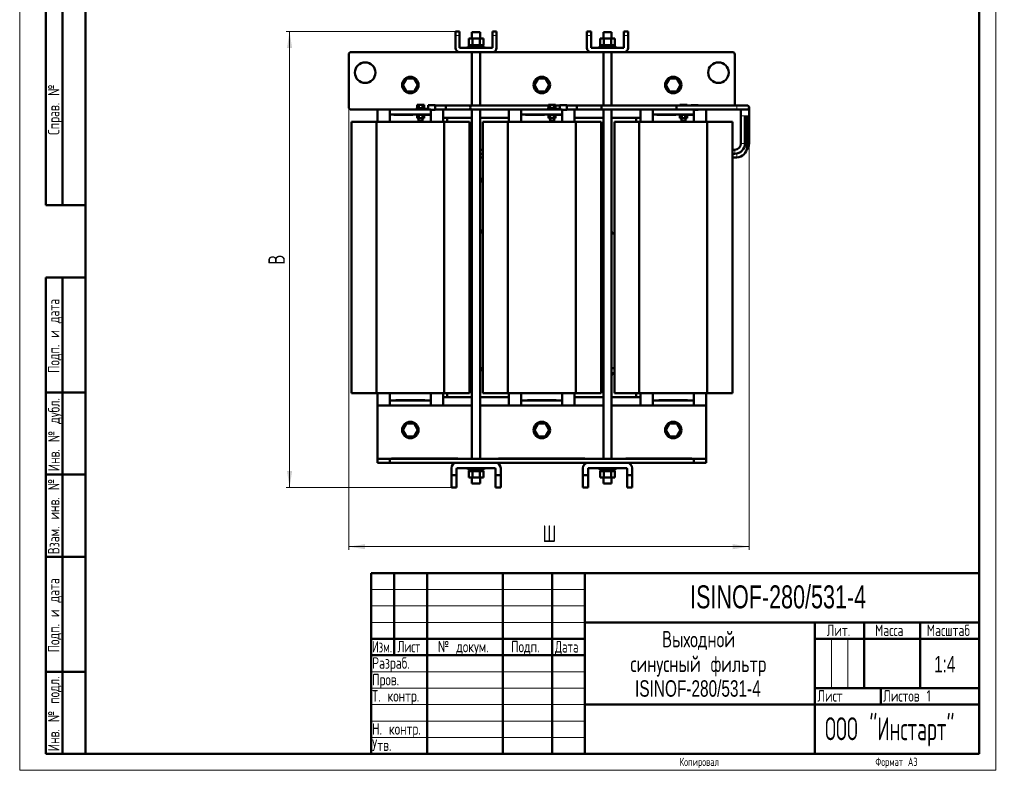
# Model space of a CAD drawing. Header units: millimetres. Extents: x 0 to 1198, y 0 to 1680.
# Tile 1 of 2: x 0 to 1198, y 0 to 914. Entities that reach past the tile are written whole.
import ezdxf

# ---------------------------------------------------------------- set-up
doc = ezdxf.new("R2010")
doc.units = ezdxf.units.MM
doc.header["$LTSCALE"] = 4
doc.linetypes.add('SLD-Сплошная', pattern=[0])
doc.styles.add('SLDTEXTSTYLE0', font='TXT', dxfattribs={"width": 0.7})
doc.styles.add('SLDTEXTSTYLE1', font='TXT', dxfattribs={"width": 0.7, "bigfont": 'bigfont'})
doc.styles.add('SLDTEXTSTYLE2', font='TXT', dxfattribs={"width": 0.705079, "bigfont": 'bigfont'})
doc.styles.add('SLDTEXTSTYLE3', font='TXT', dxfattribs={"width": 0.648852, "bigfont": 'bigfont'})
doc.styles.add('SLDTEXTSTYLE4', font='TXT', dxfattribs={"width": 0.632021, "bigfont": 'bigfont'})
doc.styles.add('SLDTEXTSTYLE5', font='TXT', dxfattribs={"width": 0.625377, "bigfont": 'bigfont'})
doc.styles.add('SLDTEXTSTYLE6', font='TXT', dxfattribs={"width": 0.583291, "bigfont": 'bigfont'})
doc.dimstyles.new('SLDDIMSTYLE0', dxfattribs={"dimtxt": 20, "dimasz": 20, "dimexe": 0, "dimexo": 0.0625, "dimgap": 5, "dimtad": 2, "dimdec": 1, "dimrnd": 1e-09, "dimzin": 12, "dimdsep": 46, "dimtxsty": 'SLDTEXTSTYLE0', "dimsah": 1, "dimcen": 0.09, "dimadec": 0, "dimazin": 3, "dimtfac": 1, "dimtdec": 3, "dimtofl": 0, "dimtmove": 0, "dimatfit": 3, "dimfxl": 1, "dimfrac": 2, "dimtolj": 1, "dimtzin": 12, "dimarcsym": 0})

# ---------------------------------------------------------------- blocks, each defined once
blk = doc.blocks.new('SW_NOTE_0')
at = {"color": 0, "linetype": 'Continuous', "lineweight": 0, "char_height": 20, "attachment_point": 2}
for s, insert, style in [('Выходной', (46.2, 25.7), 'SLDTEXTSTYLE1'), ('синусный фильтр', (45.9, -4.3), 'SLDTEXTSTYLE1'), ('ISINOF-280/531-4', (45.4, -34.3), 'SLDTEXTSTYLE0')]:
    blk.add_mtext(s, dxfattribs=dict(at, insert=insert, style=style))
blk = doc.blocks.new('_D')
at = {"color": 7, "linetype": 'SLD-Сплошная', "lineweight": 0}
for p, q in [((400.5, 807.1), (400.5, 268.2)), ((887.8, 762.8), (887.8, 268.2)), ((400.5, 272.2), (887.8, 272.2))]:
    blk.add_line(p, q, dxfattribs=at)
at = {"color": 7, "linetype": 'SLD-Сплошная', "lineweight": 18}
for points in [[(400.5, 272.2), (420.5, 269.1), (420.5, 275.3)], [(887.8, 272.2), (867.8, 275.3), (867.8, 269.1)]]:
    blk.add_solid(points, dxfattribs=at)
at = {"color": 7, "linetype": 'SLD-Сплошная', "lineweight": 18, "insert": (636.3, 298), "char_height": 20, "attachment_point": 1, "style": 'SLDTEXTSTYLE1'}
blk.add_mtext('Ш', dxfattribs=at)
blk = doc.blocks.new('_D_1')
at = {"color": 7, "linetype": 'SLD-Сплошная', "lineweight": 0}
for p, q in [((530.5, 899.1), (324.5, 899.1)), ((328.5, 344.2), (328.5, 899.1)), ((525.5, 344.2), (324.5, 344.2))]:
    blk.add_line(p, q, dxfattribs=at)
at = {"color": 7, "linetype": 'SLD-Сплошная', "lineweight": 18}
for points in [[(328.5, 899.1), (325.4, 879.1), (331.6, 879.1)], [(328.5, 344.2), (331.6, 364.2), (325.4, 364.2)]]:
    blk.add_solid(points, dxfattribs=at)
at = {"color": 7, "linetype": 'SLD-Сплошная', "lineweight": 18, "insert": (302.7, 615.3), "char_height": 20, "attachment_point": 1, "rotation": 90, "style": 'SLDTEXTSTYLE1'}
blk.add_mtext('В', dxfattribs=at)

msp = doc.modelspace()

# ---------------------------------------------------------------- linework, layer by layer
at = {"color": 7, "linetype": 'SLD-Сплошная', "lineweight": 18}
for p, q in [((0, 1680), (0, 0)), ((1188, 1680), (1188, 0)), ((428, 220), (688, 220)), ((428, 200), (688, 200)), ((428, 180), (688, 180)), ((988, 160), (988, 100)), ((1008, 160), (1008, 100)), ((428, 120), (688, 120)), ((428, 100), (688, 100)), ((428, 80), (688, 80)), ((428, 60), (688, 60)), ((428, 40), (688, 40)), ((0, 0), (1188, 0))]:
    msp.add_line(p, q, dxfattribs=at)
at = {"color": 7, "linetype": 'SLD-Сплошная', "lineweight": 50}
for p, q in [((80, 1660), (80, 20)), ((80, 1660), (80, 20)), ((1168, 20), (1168, 1660)), ((32, 688), (32, 1168)), ((32, 688), (32, 1168)), ((52, 688), (52, 1168)), ((52, 688), (52, 1168)), ((530.5, 894.15), (530.5, 899.15)), ((535.5, 899.15), (530.5, 899.15)), ((535.5, 899.15), (535.5, 894.15)), ((580.5, 899.15), (575.5, 899.15)), ((575.5, 899.15), (575.5, 894.15)), ((580.5, 899.15), (580.5, 894.15)), ((695.5, 899.15), (690.5, 899.15)), ((690.5, 894.15), (690.5, 899.15)), ((695.5, 899.15), (695.5, 894.15)), ((740.5, 899.15), (735.5, 899.15)), ((735.5, 899.15), (735.5, 894.15)), ((740.5, 899.15), (740.5, 894.15)), ((530.5, 879.15), (530.5, 894.15)), ((535.5, 894.15), (535.5, 879.15)), ((546.5, 882.75), (546.5, 890.75)), ((551, 890.75), (546.5, 890.75)), ((550.5, 898.34), (550.5, 890.75)), ((560.5, 898.34), (550.5, 898.34)), ((551, 890.75), (551, 882.75)), ((560, 890.75), (551, 890.75)), ((560, 882.75), (560, 890.75)), ((564.5, 890.75), (560, 890.75)), ((560.5, 890.75), (560.5, 898.34)), ((564.5, 882.75), (564.5, 890.75)), ((575.5, 879.15), (575.5, 894.15)), ((580.5, 894.15), (580.5, 879.15)), ((690.5, 879.15), (690.5, 894.15)), ((695.5, 894.15), (695.5, 879.15)), ((706.5, 882.75), (706.5, 890.75)), ((711, 890.75), (706.5, 890.75)), ((710.5, 898.34), (710.5, 890.75)), ((720.5, 898.34), (710.5, 898.34)), ((711, 890.75), (711, 882.75)), ((720, 890.75), (711, 890.75)), ((720, 882.75), (720, 890.75)), ((724.5, 890.75), (720, 890.75)), ((720.5, 890.75), (720.5, 898.34)), ((724.5, 882.75), (724.5, 890.75)), ((735.5, 879.15), (735.5, 894.15)), ((740.5, 894.15), (740.5, 879.15)), ((535.5, 879.15), (575.5, 879.15)), ((545.5, 880.75), (545.5, 879.15)), ((545.5, 880.75), (565.5, 880.75)), ((546.5, 882.75), (551, 882.75)), ((547.7, 882.75), (547.7, 880.75)), ((551, 882.75), (560, 882.75)), ((560, 882.75), (564.5, 882.75)), ((563.29, 880.75), (563.29, 882.75)), ((565.5, 879.15), (565.5, 880.75)), ((695.5, 879.15), (735.5, 879.15)), ((705.5, 880.75), (705.5, 879.15)), ((705.5, 880.75), (725.5, 880.75)), ((706.5, 882.75), (711, 882.75)), ((707.7, 882.75), (707.7, 880.75)), ((711, 882.75), (720, 882.75)), ((720, 882.75), (724.5, 882.75)), ((723.29, 880.75), (723.29, 882.75)), ((725.5, 879.15), (725.5, 880.75)), ((400.5, 871.15), (400.5, 807.15)), ((535.5, 874.15), (403.5, 874.15)), ((575.5, 874.15), (535.5, 874.15)), ((550.5, 874.15), (550.5, 809.25)), ((560.5, 809.25), (560.5, 874.15)), ((695.5, 874.15), (575.5, 874.15)), ((735.5, 874.15), (695.5, 874.15)), ((710.5, 874.15), (710.5, 809.25)), ((720.5, 809.25), (720.5, 874.15)), ((867.5, 874.15), (735.5, 874.15)), ((870.5, 809.25), (870.5, 871.15)), ((466.5, 834.15), (471, 841.94)), ((471, 841.94), (480, 841.94)), ((480, 841.94), (484.5, 834.15)), ((626.5, 834.15), (631, 841.94)), ((631, 841.94), (640, 841.94)), ((640, 841.94), (644.5, 834.15)), ((786.5, 834.15), (791, 841.94)), ((791, 841.94), (800, 841.94)), ((800, 841.94), (804.5, 834.15)), ((471, 826.35), (466.5, 834.15)), ((484.5, 834.15), (480, 826.35)), ((631, 826.35), (626.5, 834.15)), ((644.5, 834.15), (640, 826.35)), ((791, 826.35), (786.5, 834.15)), ((804.5, 834.15), (800, 826.35)), ((480, 826.35), (471, 826.35)), ((640, 826.35), (631, 826.35)), ((800, 826.35), (791, 826.35)), ((403.5, 804.15), (450.5, 804.15)), ((435.5, 789.15), (435.5, 804.15)), ((450.5, 804.15), (450.5, 798.15)), ((450.5, 804.15), (500.5, 804.15)), ((482, 804.95), (482, 804.15)), ((492.31, 804.95), (482, 804.95)), ((483.2, 805.99), (483.2, 805.22)), ((483.2, 805.99), (492.8, 805.99)), ((483.2, 805.22), (492.8, 805.22)), ((483.68, 809.89), (483.68, 806.05)), ((485.84, 809.89), (483.68, 809.89)), ((485.84, 806.05), (483.68, 806.05)), ((485.6, 805.22), (485.6, 804.95)), ((485.84, 806.05), (485.84, 809.89)), ((490.16, 809.89), (485.84, 809.89)), ((490.16, 806.05), (485.84, 806.05)), ((490.16, 806.05), (490.16, 809.89)), ((492.32, 809.89), (490.16, 809.89)), ((492.32, 806.05), (490.16, 806.05)), ((490.4, 804.95), (490.4, 805.22)), ((492.32, 806.05), (492.32, 809.89)), ((492.8, 805.22), (492.8, 805.99)), ((497.29, 805.59), (493.58, 805.06)), ((497.29, 804.95), (494.05, 804.37)), ((505.8, 809.55), (497.3, 809.55)), ((500.5, 798.15), (500.5, 804.15)), ((500.5, 803.95), (505.8, 803.95)), ((505.8, 809.55), (505.8, 809.55)), ((505.8, 809.25), (505.8, 809.55)), ((505.8, 809.55), (505.8, 809.25)), ((518.34, 809.25), (505.8, 809.25)), ((505.8, 804.25), (518.34, 804.25)), ((505.8, 804.15), (550.5, 804.15)), ((515.5, 804.15), (515.5, 789.15)), ((548.34, 809.25), (518.34, 809.25)), ((518.34, 804.25), (548.34, 804.25)), ((643.68, 809.25), (548.34, 809.25)), ((548.34, 804.25), (642, 804.25)), ((550.5, 804.25), (550.5, 379.15)), ((560.5, 379.15), (560.5, 804.25)), ((560.5, 804.15), (610.5, 804.15)), ((595.5, 789.15), (595.5, 804.15)), ((610.5, 804.15), (610.5, 798.15)), ((610.5, 804.15), (660.5, 804.15)), ((642, 804.95), (642, 804.15)), ((652.31, 804.95), (642, 804.95)), ((643.2, 805.99), (643.2, 805.22)), ((643.2, 805.99), (652.8, 805.99)), ((643.2, 805.22), (652.8, 805.22)), ((643.68, 809.89), (643.68, 806.05)), ((645.84, 809.89), (643.68, 809.89)), ((645.84, 806.05), (643.68, 806.05)), ((645.6, 805.22), (645.6, 804.95)), ((645.84, 806.05), (645.84, 809.89)), ((650.16, 809.89), (645.84, 809.89)), ((650.16, 806.05), (645.84, 806.05)), ((650.16, 806.05), (650.16, 809.89)), ((652.32, 809.89), (650.16, 809.89)), ((652.32, 806.05), (650.16, 806.05)), ((650.4, 804.95), (650.4, 805.22)), ((652.32, 806.05), (652.32, 809.89)), ((657.29, 809.25), (652.32, 809.25)), ((652.8, 805.22), (652.8, 805.99)), ((657.29, 805.59), (653.58, 805.06)), ((657.29, 804.95), (654.05, 804.37)), ((665.8, 809.55), (657.3, 809.55)), ((660.5, 798.15), (660.5, 804.15)), ((660.5, 803.95), (665.8, 803.95)), ((665.8, 809.55), (665.8, 809.55)), ((665.8, 809.25), (665.8, 809.55)), ((665.8, 809.55), (665.8, 809.25)), ((678.34, 809.25), (665.8, 809.25)), ((665.8, 804.25), (678.34, 804.25)), ((665.8, 804.15), (710.5, 804.15)), ((675.5, 804.15), (675.5, 789.15)), ((708.34, 809.25), (678.34, 809.25)), ((678.34, 804.25), (708.34, 804.25)), ((799.52, 809.25), (708.34, 809.25)), ((708.34, 804.25), (799.52, 804.25)), ((710.5, 804.25), (710.5, 379.15)), ((720.5, 379.15), (720.5, 804.25)), ((720.5, 804.15), (770.5, 804.15)), ((803.68, 809.25), (739.52, 809.25)), ((755.5, 789.15), (755.5, 804.15)), ((770.5, 804.15), (820.5, 804.15)), ((770.5, 804.15), (770.5, 798.15)), ((872.79, 809.25), (799.52, 809.25)), ((799.52, 804.25), (799.52, 809.25)), ((799.52, 804.25), (872.79, 804.25)), ((802, 804.25), (802, 804.15)), ((803.68, 809.89), (803.68, 809.25)), ((805.84, 809.89), (803.68, 809.89)), ((805.84, 809.25), (805.84, 809.89)), ((810.16, 809.89), (805.84, 809.89)), ((810.16, 809.25), (810.16, 809.89)), ((812.32, 809.89), (810.16, 809.89)), ((812.32, 809.25), (812.32, 809.89)), ((817.29, 809.25), (812.32, 809.25)), ((825.8, 809.55), (817.3, 809.55)), ((820.5, 798.15), (820.5, 804.15)), ((820.5, 803.95), (825.8, 803.95)), ((825.8, 809.55), (825.8, 809.55)), ((825.8, 809.25), (825.8, 809.55)), ((825.8, 809.55), (825.8, 809.25)), ((829.52, 809.25), (825.8, 809.25)), ((829.52, 809.25), (825.8, 809.25)), ((825.8, 804.15), (867.5, 804.15)), ((875.29, 809.25), (829.52, 809.25)), ((829.52, 809.25), (829.52, 809.25)), ((829.52, 809.25), (829.52, 809.25)), ((835.5, 804.15), (835.5, 789.15)), ((882.77, 809.25), (872.79, 809.25)), ((872.79, 804.25), (882.79, 804.25)), ((885.29, 809.25), (875.29, 809.25)), ((877.79, 804.25), (877.79, 796.75)), ((882.79, 804.25), (885.29, 804.25)), ((882.89, 804.25), (882.79, 804.25)), ((887.79, 796.75), (887.79, 806.75)), ((450.5, 798.15), (500.5, 798.15)), ((450.5, 797.15), (450.5, 798.15)), ((450.5, 797.15), (450.5, 789.15)), ((483.2, 798.15), (483.2, 797.8)), ((492.8, 797.8), (483.2, 797.8)), ((483.68, 797.76), (483.68, 793.92)), ((483.68, 797.76), (485.84, 797.76)), ((483.68, 793.92), (485.84, 793.92)), ((485.6, 797.8), (485.6, 797.76)), ((485.6, 793.92), (485.6, 790.49)), ((485.84, 793.92), (485.84, 797.76)), ((485.84, 797.76), (490.16, 797.76)), ((485.84, 793.92), (490.16, 793.92)), ((490.16, 797.76), (490.16, 793.92)), ((490.16, 797.76), (492.32, 797.76)), ((490.16, 793.92), (492.32, 793.92)), ((490.4, 797.76), (490.4, 797.8)), ((490.4, 790.49), (490.4, 793.92)), ((492.32, 797.76), (492.32, 793.92)), ((492.8, 797.8), (492.8, 798.15)), ((500.5, 798.15), (500.5, 797.15)), ((500.5, 797.15), (500.5, 789.15)), ((515.5, 794.15), (550.5, 794.15)), ((520.5, 789.15), (520.5, 794.15)), ((560.5, 794.15), (595.5, 794.15)), ((610.5, 798.15), (660.5, 798.15)), ((610.5, 797.15), (610.5, 798.15)), ((610.5, 797.15), (610.5, 789.15)), ((643.2, 798.15), (643.2, 797.8)), ((652.8, 797.8), (643.2, 797.8)), ((643.68, 797.76), (643.68, 793.92)), ((645.84, 797.76), (643.68, 797.76)), ((643.68, 793.92), (645.84, 793.92)), ((645.6, 797.8), (645.6, 797.76)), ((645.6, 793.92), (645.6, 790.49)), ((645.84, 797.76), (645.84, 793.92)), ((650.16, 797.76), (645.84, 797.76)), ((645.84, 793.92), (650.16, 793.92)), ((650.16, 797.76), (650.16, 793.92)), ((652.32, 797.76), (650.16, 797.76)), ((650.16, 793.92), (652.32, 793.92)), ((650.4, 797.76), (650.4, 797.8)), ((650.4, 790.49), (650.4, 793.92)), ((652.32, 797.76), (652.32, 793.92)), ((652.8, 797.8), (652.8, 798.15)), ((660.5, 798.15), (660.5, 797.15)), ((660.5, 797.15), (660.5, 789.15)), ((675.5, 794.15), (710.5, 794.15)), ((720.5, 794.15), (755.5, 794.15)), ((750.5, 794.15), (750.5, 789.15)), ((770.5, 798.15), (820.5, 798.15)), ((770.5, 797.15), (770.5, 798.15)), ((770.5, 797.15), (770.5, 789.15)), ((803.2, 798.15), (803.2, 797.8)), ((812.8, 797.8), (803.2, 797.8)), ((803.68, 797.76), (803.68, 793.92)), ((803.68, 797.76), (805.84, 797.76)), ((803.68, 793.92), (805.84, 793.92)), ((805.6, 797.8), (805.6, 797.76)), ((805.6, 793.92), (805.6, 790.49)), ((805.84, 793.92), (805.84, 797.76)), ((805.84, 797.76), (810.16, 797.76)), ((805.84, 793.92), (810.16, 793.92)), ((810.16, 797.76), (810.16, 793.92)), ((810.16, 797.76), (812.32, 797.76)), ((810.16, 793.92), (812.32, 793.92)), ((810.4, 797.76), (810.4, 797.8)), ((810.4, 790.49), (810.4, 793.92)), ((812.32, 797.76), (812.32, 793.92)), ((812.8, 797.8), (812.8, 798.15)), ((820.5, 798.15), (820.5, 797.15)), ((820.5, 797.15), (820.5, 789.15)), ((877.79, 796.75), (877.79, 762.87)), ((882.79, 762.87), (882.79, 796.75)), ((885.29, 758.54), (885.29, 796.75)), ((887.79, 762.87), (887.79, 796.75)), ((403.86, 789.15), (403.86, 459.15)), ((403.86, 789.15), (434.17, 789.15)), ((434.17, 789.15), (434.17, 459.15)), ((434.17, 789.15), (516.76, 789.15)), ((485.6, 790.49), (490.4, 790.49)), ((516.76, 789.15), (516.76, 459.15)), ((516.76, 789.15), (547.58, 789.15)), ((547.58, 459.15), (547.58, 789.15)), ((563.86, 789.15), (563.86, 459.15)), ((563.86, 789.15), (594.17, 789.15)), ((594.17, 789.15), (594.17, 459.15)), ((594.17, 789.15), (676.76, 789.15)), ((645.6, 790.49), (650.4, 790.49)), ((676.76, 789.15), (676.76, 459.15)), ((676.76, 789.15), (707.58, 789.15)), ((707.58, 459.15), (707.58, 789.15)), ((723.86, 789.15), (723.86, 459.15)), ((723.86, 789.15), (754.17, 789.15)), ((754.17, 789.15), (754.17, 459.15)), ((754.17, 789.15), (836.76, 789.15)), ((805.6, 790.49), (810.4, 790.49)), ((836.76, 789.15), (836.76, 459.15)), ((836.76, 789.15), (867.58, 789.15)), ((867.58, 459.15), (867.58, 789.15)), ((563.86, 755.37), (560.5, 755.37)), ((563.86, 755.31), (560.5, 755.31)), ((710.5, 755.37), (707.58, 755.37)), ((710.5, 755.33), (707.58, 755.33)), ((870.29, 755.37), (867.58, 755.37)), ((560.5, 750.31), (563.86, 750.31)), ((560.5, 746.04), (563.86, 746.04)), ((707.58, 750.33), (710.5, 750.33)), ((707.58, 746.04), (710.5, 746.04)), ((867.58, 750.37), (870.29, 750.37)), ((867.58, 746.04), (872.79, 746.04)), ((876.74, 752.17), (876.32, 751.92)), ((560.5, 719.91), (560.5, 722.53)), ((560.5, 719.91), (563.86, 719.91)), ((707.5, 719.91), (710.5, 719.91)), ((710.5, 722.53), (710.5, 719.91)), ((563.86, 716.55), (560.5, 716.55)), ((560.5, 716.53), (563.86, 716.53)), ((710.5, 716.55), (707.5, 716.55)), ((707.5, 716.53), (710.5, 716.53)), ((32, 688), (80, 688)), ((550.5, 654.53), (550.05, 654.53)), ((563.86, 657.07), (560.5, 657.07)), ((563.86, 654.55), (560.5, 654.55)), ((563.86, 654.53), (560.5, 654.53)), ((710.5, 657.07), (707.58, 657.07)), ((710.5, 654.55), (707.58, 654.55)), ((710.5, 654.53), (707.58, 654.53)), ((720.95, 654.53), (720.5, 654.53)), ((723.5, 653.11), (723.86, 653.11)), ((32, 20), (32, 600)), ((32, 600), (80, 600)), ((52, 20), (52, 600)), ((550.5, 489.53), (547.58, 489.53)), ((550.5, 480.11), (550.5, 484.03)), ((563.86, 489.53), (560.5, 489.53)), ((560.5, 489.51), (563.86, 489.51)), ((560.5, 486.99), (563.86, 486.99)), ((710.5, 489.53), (707.58, 489.53)), ((707.58, 489.51), (710.5, 489.51)), ((707.58, 486.99), (710.5, 486.99)), ((723.86, 489.53), (720.5, 489.53)), ((720.5, 484.03), (720.5, 480.11)), ((720.5, 454.15), (720.5, 480.11)), ((723.86, 483.11), (723.5, 483.11)), ((80, 460), (32, 460)), ((403.86, 459.15), (434.17, 459.15)), ((434.17, 459.15), (516.76, 459.15)), ((435.5, 444.15), (435.5, 459.15)), ((450.5, 459.15), (450.5, 451.15)), ((500.5, 459.15), (500.5, 451.15)), ((515.5, 459.15), (515.5, 444.15)), ((516.76, 459.15), (547.58, 459.15)), ((520.5, 454.15), (520.5, 459.15)), ((563.86, 459.15), (594.17, 459.15)), ((594.17, 459.15), (676.76, 459.15)), ((595.5, 444.15), (595.5, 459.15)), ((610.5, 459.15), (610.5, 451.15)), ((660.5, 459.15), (660.5, 451.15)), ((675.5, 459.15), (675.5, 444.15)), ((676.76, 459.15), (707.58, 459.15)), ((723.86, 459.15), (754.17, 459.15)), ((750.5, 459.15), (750.5, 454.15)), ((754.17, 459.15), (836.76, 459.15)), ((755.5, 444.15), (755.5, 459.15)), ((770.5, 459.15), (770.5, 451.15)), ((820.5, 459.15), (820.5, 451.15)), ((835.5, 459.15), (835.5, 444.15)), ((836.76, 459.15), (867.58, 459.15)), ((435.5, 444.15), (450.5, 444.15)), ((435.5, 444.15), (435.5, 380.15)), ((450.5, 450.15), (450.5, 451.15)), ((500.5, 450.15), (450.5, 450.15)), ((450.5, 450.15), (450.5, 444.15)), ((500.5, 444.15), (450.5, 444.15)), ((500.5, 451.15), (500.5, 450.15)), ((500.5, 444.15), (500.5, 450.15)), ((500.5, 444.15), (550.5, 444.15)), ((550.5, 454.15), (515.5, 454.15)), ((595.5, 454.15), (560.5, 454.15)), ((560.5, 444.15), (610.5, 444.15)), ((610.5, 450.15), (610.5, 451.15)), ((660.5, 450.15), (610.5, 450.15)), ((610.5, 450.15), (610.5, 444.15)), ((660.5, 444.15), (610.5, 444.15)), ((660.5, 451.15), (660.5, 450.15)), ((660.5, 444.15), (660.5, 450.15)), ((660.5, 444.15), (710.5, 444.15)), ((710.5, 454.15), (675.5, 454.15)), ((755.5, 454.15), (720.5, 454.15)), ((720.5, 444.15), (770.5, 444.15)), ((770.5, 450.15), (770.5, 451.15)), ((820.5, 450.15), (770.5, 450.15)), ((770.5, 450.15), (770.5, 444.15)), ((820.5, 444.15), (770.5, 444.15)), ((820.5, 451.15), (820.5, 450.15)), ((820.5, 444.15), (820.5, 450.15)), ((820.5, 444.15), (835.5, 444.15)), ((835.5, 444.15), (835.5, 380.15)), ((466.5, 414.15), (471, 421.94)), ((471, 421.94), (480, 421.94)), ((480, 421.94), (484.5, 414.15)), ((626.5, 414.15), (631, 421.94)), ((631, 421.94), (640, 421.94)), ((640, 421.94), (644.5, 414.15)), ((786.5, 414.15), (791, 421.94)), ((791, 421.94), (800, 421.94)), ((800, 421.94), (804.5, 414.15)), ((471, 406.35), (466.5, 414.15)), ((484.5, 414.15), (480, 406.35)), ((631, 406.35), (626.5, 414.15)), ((644.5, 414.15), (640, 406.35)), ((791, 406.35), (786.5, 414.15)), ((804.5, 414.15), (800, 406.35)), ((480, 406.35), (471, 406.35)), ((640, 406.35), (631, 406.35)), ((800, 406.35), (791, 406.35)), ((435.5, 379.15), (435.5, 380.15)), ((435.5, 379.15), (435.5, 374.15)), ((435.5, 379.15), (450.5, 379.15)), ((450.5, 374.15), (435.5, 374.15)), ((450.5, 374.15), (450.5, 379.15)), ((450.5, 379.15), (820.5, 379.15)), ((531.6, 374.15), (450.5, 374.15)), ((531.75, 374.15), (579.25, 374.15)), ((691.6, 374.15), (579.39, 374.15)), ((691.75, 374.15), (739.25, 374.15)), ((820.5, 374.15), (739.39, 374.15)), ((820.5, 379.15), (820.5, 374.15)), ((835.5, 379.15), (820.5, 379.15)), ((835.5, 374.15), (820.5, 374.15)), ((835.5, 380.15), (835.5, 379.15)), ((835.5, 379.15), (835.5, 374.15)), ((80, 360), (32, 360)), ((525.5, 367.9), (525.5, 359.2)), ((531.75, 359.2), (531.75, 366.65)), ((533, 367.9), (578, 367.9)), ((545.5, 367.8), (545.5, 366.2)), ((565.5, 367.8), (545.5, 367.8)), ((545.5, 366.2), (565.5, 366.2)), ((546.5, 364.2), (551, 364.2)), ((546.5, 364.2), (546.5, 356.2)), ((547.7, 366.2), (547.7, 364.2)), ((550.5, 367.9), (550.5, 367.8)), ((551, 364.2), (551, 356.2)), ((551, 364.2), (560, 364.2)), ((560, 356.2), (560, 364.2)), ((560, 364.2), (564.5, 364.2)), ((560.5, 367.8), (560.5, 367.9)), ((563.29, 364.2), (563.29, 366.2)), ((564.5, 364.2), (564.5, 356.2)), ((565.5, 366.2), (565.5, 367.8)), ((579.25, 366.65), (579.25, 359.2)), ((585.5, 359.2), (585.5, 367.9)), ((685.5, 367.9), (685.5, 359.2)), ((691.75, 359.2), (691.75, 366.65)), ((693, 367.9), (738, 367.9)), ((705.5, 367.8), (705.5, 366.2)), ((725.5, 367.8), (705.5, 367.8)), ((705.5, 366.2), (725.5, 366.2)), ((706.5, 364.2), (711, 364.2)), ((706.5, 364.2), (706.5, 356.2)), ((707.7, 366.2), (707.7, 364.2)), ((710.5, 367.9), (710.5, 367.8)), ((711, 364.2), (711, 356.2)), ((711, 364.2), (720, 364.2)), ((720, 356.2), (720, 364.2)), ((720, 364.2), (724.5, 364.2)), ((720.5, 367.8), (720.5, 367.9)), ((723.29, 364.2), (723.29, 366.2)), ((724.5, 364.2), (724.5, 356.2)), ((725.5, 366.2), (725.5, 367.8)), ((739.25, 366.65), (739.25, 359.2)), ((745.5, 359.2), (745.5, 367.9)), ((525.5, 359.2), (531.75, 359.2)), ((525.5, 344.2), (525.5, 359.2)), ((531.75, 359.2), (531.75, 344.2)), ((546.5, 356.2), (551, 356.2)), ((550.5, 356.2), (550.5, 349.16)), ((550.5, 349.16), (560.5, 349.16)), ((551, 356.2), (560, 356.2)), ((560, 356.2), (564.5, 356.2)), ((560.5, 349.16), (560.5, 356.2)), ((579.25, 359.2), (585.5, 359.2)), ((579.25, 344.2), (579.25, 359.2)), ((585.5, 359.2), (585.5, 344.2)), ((685.5, 359.2), (691.75, 359.2)), ((685.5, 344.2), (685.5, 359.2)), ((691.75, 359.2), (691.75, 344.2)), ((706.5, 356.2), (711, 356.2)), ((710.5, 356.2), (710.5, 349.16)), ((710.5, 349.16), (720.5, 349.16)), ((711, 356.2), (720, 356.2)), ((720, 356.2), (724.5, 356.2)), ((720.5, 349.16), (720.5, 356.2)), ((739.25, 359.2), (745.5, 359.2)), ((739.25, 344.2), (739.25, 359.2)), ((745.5, 359.2), (745.5, 344.2)), ((525.5, 344.2), (531.75, 344.2)), ((579.25, 344.2), (585.5, 344.2)), ((685.5, 344.2), (691.75, 344.2)), ((739.25, 344.2), (745.5, 344.2)), ((80, 260), (32, 260)), ((428, 240), (1168, 240)), ((428, 240), (428, 20)), ((456, 140), (456, 240)), ((496, 240), (496, 20)), ((588, 240), (588, 20)), ((648, 240), (648, 20)), ((688, 240), (688, 20)), ((688, 180), (1168, 180)), ((968, 180), (968, 20)), ((1028, 180), (1028, 100)), ((1096, 180), (1096, 100)), ((428, 160), (688, 160)), ((968, 160), (1168, 160)), ((428, 140), (688, 140)), ((32, 120), (80, 120)), ((968, 100), (1168, 100)), ((1048, 100), (1048, 80)), ((688, 80), (1168, 80)), ((32, 20), (80, 20)), ((80, 20), (1168, 20))]:
    msp.add_line(p, q, dxfattribs=at)
at = {"color": 8, "linetype": 'SLD-Сплошная', "lineweight": 18}
for p, q in [((531.25, 894.15), (534.75, 894.15)), ((576.25, 894.15), (579.75, 894.15)), ((691.25, 894.15), (694.75, 894.15)), ((736.25, 894.15), (739.75, 894.15)), ((492.08, 804.2), (492.3, 804.9)), ((493.83, 804.34), (492.96, 804.18)), ((493.62, 805), (493.76, 804.76)), ((652.08, 804.2), (652.3, 804.9)), ((653.83, 804.34), (652.96, 804.18)), ((653.62, 805), (653.76, 804.76)), ((813.25, 804.23), (812.86, 804.16)), ((872.79, 809.25), (872.79, 804.25)), ((875.29, 809.25), (875.29, 809.25)), ((478.7, 797.15), (455.47, 797.15)), ((499.27, 797.15), (493.54, 797.15)), ((638.7, 797.15), (615.47, 797.15)), ((659.27, 797.15), (653.54, 797.15)), ((798.7, 797.15), (775.47, 797.15)), ((819.27, 797.15), (813.54, 797.15)), ((877.79, 796.75), (880.29, 796.75)), ((880.29, 796.75), (882.79, 796.75)), ((882.79, 796.75), (885.29, 796.75)), ((885.29, 796.75), (887.79, 796.75)), ((870.29, 755.37), (870.29, 750.37)), ((877.79, 762.87), (880.29, 762.87)), ((880.29, 762.87), (882.79, 762.87)), ((882.01, 758.54), (885.29, 758.54)), ((885.29, 762.87), (887.79, 762.87)), ((872.79, 750.62), (872.79, 746.04)), ((563.86, 718.33), (560.5, 718.33)), ((563.86, 718.11), (560.5, 718.11)), ((710.5, 718.33), (707.5, 718.33)), ((710.5, 718.11), (707.5, 718.11)), ((548.02, 484.03), (550.06, 484.03)), ((721, 484.03), (723.35, 484.03)), ((458, 451.15), (493, 451.15)), ((618, 451.15), (653, 451.15)), ((778, 451.15), (813, 451.15)), ((452.75, 380.15), (533.25, 380.15)), ((583, 380.15), (688, 380.15)), ((737.75, 380.15), (818.25, 380.15))]:
    msp.add_line(p, q, dxfattribs=at)
at = {"color": 7, "linetype": 'SLD-Сплошная', "lineweight": 50, "flags": 128}
for points in [[(505.8, 804.25), (505.8, 804), (505.79, 804), (505.79, 804.36), (505.79, 805.04), (505.78, 805.94), (505.78, 806.95), (505.78, 807.94), (505.79, 808.77), (505.79, 809.33), (505.8, 809.55), (505.8, 809.55)], [(505.8, 809.55), (505.8, 809.33), (505.8, 809.25)], [(665.8, 804.25), (665.8, 804), (665.79, 804), (665.79, 804.36), (665.79, 805.04), (665.78, 805.94), (665.78, 806.95), (665.78, 807.94), (665.79, 808.77), (665.79, 809.33), (665.8, 809.55), (665.8, 809.55)], [(665.8, 809.55), (665.8, 809.33), (665.8, 809.25)], [(799.52, 809.25), (799.52, 809.06), (799.52, 808.51), (799.52, 807.7), (799.52, 806.75)], [(799.52, 806.75), (799.52, 805.79), (799.52, 804.98), (799.52, 804.44), (799.52, 804.25)], [(817.3, 809.55), (817.29, 809.41), (817.29, 809.25)], [(825.79, 809.25), (825.79, 809.33), (825.8, 809.55)], [(825.8, 804.25), (825.8, 804), (825.79, 804), (825.79, 804.25)], [(825.8, 809.55), (825.8, 809.33), (825.8, 809.25)], [(867.5, 804.15), (868.08, 804.21), (868.26, 804.25)]]:
    msp.add_lwpolyline(points, dxfattribs=at)
at = {"color": 7, "linetype": 'SLD-Сплошная', "lineweight": 50}
for centre, radius in [((420.5, 849.15), 12.5), ((850.5, 849.15), 12.5), ((475.5, 834.15), 10), ((635.5, 834.15), 10), ((795.5, 834.15), 10), ((475.5, 414.15), 10), ((635.5, 414.15), 10), ((795.5, 414.15), 10)]:
    msp.add_circle(centre, radius, dxfattribs=at)
for centre, radius, start, end in [((535.5, 879.15), 5, 180, 270), ((575.5, 879.15), 5, 270, 360), ((695.5, 879.15), 5, 180, 270), ((735.5, 879.15), 5, 270, 360), ((403.5, 871.15), 3, 90, 180), ((867.5, 871.15), 3, 0, 90), ((403.5, 807.15), 3, 180, 270), ((781.86, 806.66), 284.58, 179.41792, 180.34367), ((941.86, 806.66), 284.58, 179.41792, 180.34367), ((885.29, 806.75), 2.5, 270, 90), ((870.29, 762.87), 7.5, 270, 0), ((870.29, 762.87), 12.5, 270, 0), ((872.79, 758.54), 12.5, 270, 0), ((875.29, 762.87), 12.5, 318.46969, 0), ((547.5, 656.11), 3, 271.62999, 0), ((723.5, 656.11), 3, 180, 270), ((547.5, 480.11), 3, 0, 88.37), ((723.5, 480.11), 3, 90, 180), ((531.75, 367.9), 6.25, 90, 180), ((579.25, 367.9), 6.25, 0, 90), ((691.75, 367.9), 6.25, 90, 180), ((739.25, 367.9), 6.25, 0, 90), ((533, 366.65), 1.25, 90, 180), ((578, 366.65), 1.25, 0, 90), ((693, 366.65), 1.25, 90, 180), ((738, 366.65), 1.25, 0, 90)]:
    msp.add_arc(centre, radius, start, end, dxfattribs=at)
for centre, start_param, end_param in [((518.34, 806.75), 4.712389, 6.2831853), ((518.34, 806.75), 3.1415927, 4.712389), ((548.34, 806.75), 4.712389, 6.2831853), ((548.34, 806.75), 3.1415927, 4.712389), ((678.34, 806.75), 0, 1.5707963), ((678.34, 806.75), 1.5707963, 3.1415927), ((708.34, 806.75), 0, 3.1415927)]:
    msp.add_ellipse(centre, major_axis=(0, 2.5), ratio=0.0990195, start_param=start_param, end_param=end_param, dxfattribs=at)
for points in [[(492.31, 804.95), (492.46, 804.95), (492.61, 804.95), (492.78, 804.95)], [(492.78, 804.95), (493.03, 804.99), (493.29, 805.02), (493.58, 805.06)], [(494.01, 804.37), (493.57, 804.29), (493.16, 804.23), (492.78, 804.15)], [(493.58, 805.06), (493.58, 805.06), (493.58, 805.06), (493.58, 805.06)], [(494.05, 804.37), (494.03, 804.37), (494.02, 804.37), (494.01, 804.37)], [(652.31, 804.95), (652.46, 804.95), (652.61, 804.95), (652.78, 804.95)], [(652.78, 804.95), (653.03, 804.99), (653.29, 805.02), (653.58, 805.06)], [(654.01, 804.37), (653.57, 804.29), (653.16, 804.23), (652.78, 804.15)], [(653.58, 805.06), (653.58, 805.06), (653.58, 805.06), (653.58, 805.06)], [(654.05, 804.37), (654.03, 804.37), (654.02, 804.37), (654.01, 804.37)]]:
    msp.add_open_spline(points, degree=3, dxfattribs=at)
for points, knots in [([(497.29, 804.15), (497.29, 804.17), (497.29, 804.25), (497.29, 804.51), (497.29, 804.8), (497.29, 804.95)], [0, 0, 0, 0, 0.13722656, 0.56861328, 1, 1, 1, 1]), ([(657.29, 804.15), (657.29, 804.17), (657.29, 804.25), (657.29, 804.51), (657.29, 804.8), (657.29, 804.95)], [0, 0, 0, 0, 0.1372266, 0.5686133, 1, 1, 1, 1]), ([(813.32, 804.25), (813.31, 804.25), (813.21, 804.23), (813.03, 804.2), (812.86, 804.17), (812.78, 804.15)], [0, 0, 0, 0, 0.0393896, 0.519107, 1, 1, 1, 1]), ([(817.29, 804.15), (817.29, 804.17), (817.29, 804.19), (817.29, 804.23), (817.29, 804.25)], [0, 0, 0, 0, 0.7382817, 1, 1, 1, 1])]:
    msp.add_open_spline(points, degree=3, knots=knots, dxfattribs=at)

# ---------------------------------------------------------------- block references
at = {"color": 7, "linetype": 'Continuous', "lineweight": 0}
msp.add_blockref('SW_NOTE_0', (780.11, 143.9), dxfattribs=at)

# ---------------------------------------------------------------- texts
at = {"color": 7, "linetype": 'Continuous', "lineweight": 0, "char_height": 14, "attachment_point": 2, "rotation": 90, "style": 'SLDTEXTSTYLE1'}
for s, insert in [('Справ. №', (34.41, 804.04)), ('Подп. и дата', (34.41, 528.7)), ('Инв. № дубл.', (34.65, 408.54)), ('Взам. инв. №', (34.41, 308.81)), ('Подп. и дата', (34.41, 188.7)), ('Инв. № подл.', (34.41, 68.71))]:
    msp.add_mtext(s, dxfattribs=dict(at, insert=insert))
at = {"color": 7, "linetype": 'Continuous', "lineweight": 0}
for s, insert, char_height, attachment_point, style in [('ISINOF-280/531-4', (923.16, 225.11), 28, 2, 'SLDTEXTSTYLE0'), ('Лит.', (996.63, 177.35), 14, 2, 'SLDTEXTSTYLE1'), ('Масса', (1058.44, 177.35), 14, 2, 'SLDTEXTSTYLE1'), ('Масштаб', (1130.38, 177.35), 14, 2, 'SLDTEXTSTYLE2'), ('Изм.', (441.09, 157.35), 14, 2, 'SLDTEXTSTYLE5'), ('Лист', (473.82, 157.59), 14, 2, 'SLDTEXTSTYLE4'), ('№ докум.', (539.95, 157.59), 14, 2, 'SLDTEXTSTYLE1'), ('Подп.', (615.51, 157.59), 14, 2, 'SLDTEXTSTYLE1'), ('Дата', (665.87, 157.35), 14, 2, 'SLDTEXTSTYLE3'), ('Разраб.', (429, 137.59), 14, 1, 'SLDTEXTSTYLE1'), ('1:4', (1125.96, 139.15), 20, 2, 'SLDTEXTSTYLE0'), ('Пров.', (429, 117.35), 14, 1, 'SLDTEXTSTYLE1'), ('Т. контр.', (429, 97.59), 14, 1, 'SLDTEXTSTYLE1'), ('Лист', (971, 97.59), 14, 1, 'SLDTEXTSTYLE1'), ('Листов 1', (1051, 97.59), 14, 1, 'SLDTEXTSTYLE1'), ('ООО "Инстарт"', (1059.07, 64.56), 28, 2, 'SLDTEXTSTYLE6'), ('Н. контр.', (429, 57.35), 14, 1, 'SLDTEXTSTYLE1'), ('Утв.', (429, 37.59), 14, 1, 'SLDTEXTSTYLE1'), ('Копировал', (827.22, 15.29), 10, 2, 'SLDTEXTSTYLE1'), ('Формат А3', (1067.24, 15.29), 10, 2, 'SLDTEXTSTYLE1')]:
    msp.add_mtext(s, dxfattribs=dict(at, insert=insert, char_height=char_height, attachment_point=attachment_point, style=style))

# ---------------------------------------------------------------- dimensions: what is measured, and where the dimension line sits
at = {"color": 7, "linetype": 'SLD-Сплошная', "lineweight": 18}
dim = msp.add_linear_dim(base=(328.5, 899.15), p1=(525.5, 344.2), p2=(530.5, 899.15), angle=90, text='В', dimstyle='SLDDIMSTYLE0', dxfattribs=at)
dim.commit()
dim.dimension.update_dxf_attribs({"geometry": '_D_1', "text_midpoint": (328.5, 621.68), "dimtype": 160})
dim = msp.add_linear_dim(base=(887.79, 272.2), p1=(400.5, 807.15), p2=(887.79, 762.87), text='Ш', dimstyle='SLDDIMSTYLE0', dxfattribs=at)
dim.commit()
dim.dimension.update_dxf_attribs({"geometry": '_D', "text_midpoint": (644.14, 272.2), "dimtype": 160})

doc.saveas('drawing.dxf')
